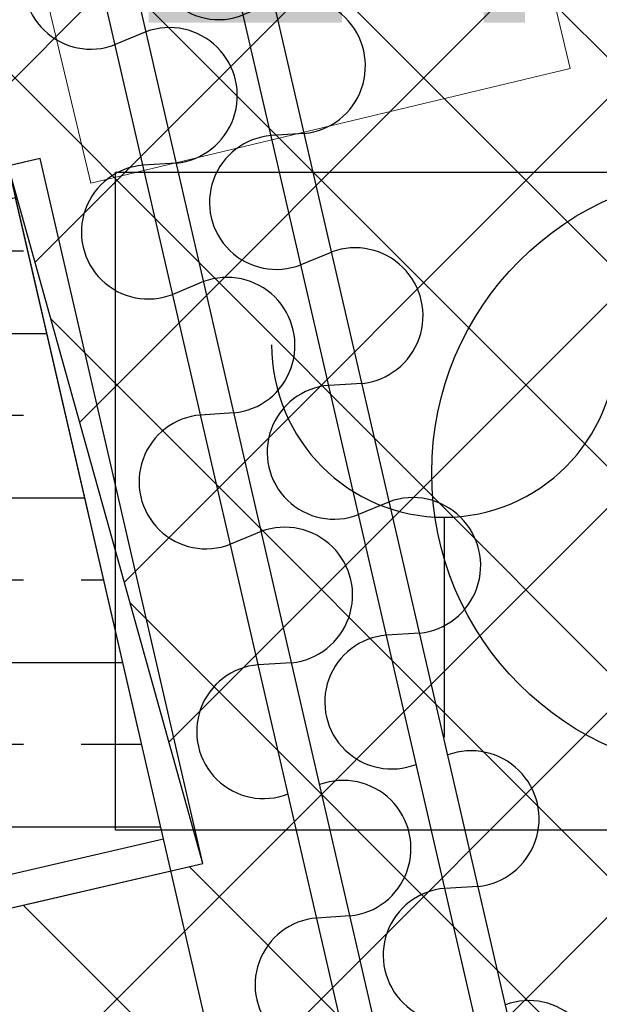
# Model space of a CAD drawing. Header units: centimetres. Extents: x -15121 to 17422, y -60492 to 0.
# Tile 26 of 256: x 1248 to 1283, y -30608 to -30548. Entities that reach past the tile are written whole.
import ezdxf
from ezdxf.enums import TextEntityAlignment as Align

# ---------------------------------------------------------------- set-up
doc = ezdxf.new("R2010")
doc.units = ezdxf.units.CM
doc.header["$LTSCALE"] = 60
for name, color, linetype in [('_DTS_SSP', 1, 'Continuous'), ('A-SCI', 7, 'Continuous'), ('AIKA grzejniki', 7, 'Continuous'), ('AIKA karnisze', 200, 'Continuous'), ('AIKA karnisze2', 200, 'Continuous'), ('AIKA oznaczenia widoków2', 30, 'Continuous'), ('AIKA podłoga deski cała', 2, 'Continuous'), ('AIKA powierzchnie2', 2, 'Continuous'), ('AIKA ppoż restauracja', 7, 'Continuous'), ('AIKA sufity podwieszane', 8, 'Continuous'), ('AIKA sufity wymiarowanie', 7, 'Continuous'), ('AIKA TYNK2', 5, 'Continuous'), ('AIKA wymiarowanie ogólne rzut2', 7, 'Continuous'), ('AIKA ŚCIANA2', 8, 'Continuous'), ('BI_szr', 8, 'Continuous'), ('słupy', 1, 'Continuous')]:
    doc.layers.add(name, color=color, linetype=linetype)
doc.layers.add('IS_Grzejnik', color=15, linetype='Continuous', lineweight=5)
doc.styles.add('Arial', font='l_10646.ttf')
doc.styles.add('wymiar', font='txt.shx', dxfattribs={"width": 0.6})
doc.dimstyles.new('Dwudziestka', dxfattribs={"dimtxt": 7, "dimasz": 0.7, "dimexe": 5, "dimexo": 0, "dimgap": 2.5, "dimtad": 1, "dimtoh": 1, "dimdec": 3, "dimrnd": 0.5, "dimdsep": 46, "dimtxsty": 'wymiar', "dimblk": 'znacznik', "dimcen": 0, "dimdle": 5, "dimse1": 1, "dimse2": 1, "dimclrd": 256, "dimclre": 256, "dimclrt": 256, "dimadec": 0, "dimazin": 0, "dimtfac": 0.4, "dimtdec": 3, "dimtix": 1, "dimtofl": 0, "dimtmove": 2, "dimatfit": 3, "dimldrblk": 'znacznik', "dimfxl": 1, "dimtolj": 1, "dimarcsym": 0})

# ---------------------------------------------------------------- blocks, each defined once
blk = doc.blocks.new('SL grzejniki restauracja')
at = {"layer": 'IS_Grzejnik', "color": 15, "extrusion": (0, 0, -1), "elevation": 289.1}
blk.add_lwpolyline([(1892.699, -1291.252), (1948.452, -1057.818), (1919.273, -1050.849), (1863.52, -1284.283)], close=True, dxfattribs=at)
blk = doc.blocks.new('SL podciągi restauracja')
at = {"layer": 'BI_szr'}
h = blk.add_hatch(dxfattribs=at)
h.set_pattern_fill('BIK_ZELBET', color=256, scale=5, angle=135, style=0)
h.set_pattern_definition([(180, (4159.959, -42666.902), (-2e-15, -10), []), (180, (4154.959, -42661.902), (-2e-15, -10), [5, -3.5])])
h.paths.add_polyline_path([(632.006, -28013.671), (641.006, -28052.646), (664.389, -28047.247), (655.391, -28008.273)])
at = {"layer": 'słupy', "color": 4}
blk.add_lwpolyline([(632.006, -28013.671), (641.006, -28052.646), (664.389, -28047.247), (655.391, -28008.273), (632.006, -28013.671)], dxfattribs=at)
blk = doc.blocks.new('znacznik')
at = {"color": 0}
for points in [[(0, -5), (0, 5)], [(-4, 0), (4, 0)]]:
    blk.add_lwpolyline(points, dxfattribs=at)
at = {"color": 1}
blk.add_lwpolyline([(-2.121, -2.121), (2.121, 2.121)], dxfattribs=at)
blk = doc.blocks.new('*D5402')
at = {"layer": 'AIKA wymiarowanie ogólne rzut2', "lineweight": -2, "transparency": 16777216}
blk.add_line((1868.396, -30570.654), (1284.163, -30705.534), dxfattribs=at)
at = {"layer": 'Defpoints', "color": 0, "transparency": 16777216}
for p in [(1872.621, -30585.846), (1258.88, -30599.131), (1283.481, -30705.692)]:
    blk.add_point(p, dxfattribs=at)
at = {"layer": 'AIKA wymiarowanie ogólne rzut2', "linetype": 'ByBlock', "lineweight": -2, "transparency": 16777216, "xscale": 0.7, "yscale": 0.7, "zscale": 0.7}
for p, rotation in [((1869.078, -30570.496), 12.9999999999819), ((1283.481, -30705.692), 192.9999999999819)]:
    blk.add_blockref('znacznik', p, dxfattribs=dict(at, rotation=rotation))
at = {"layer": 'AIKA wymiarowanie ogólne rzut2', "transparency": 16777216, "insert": (1574.93, -30632.248), "char_height": 7, "attachment_point": 5, "rotation": 13, "style": 'wymiar'}
blk.add_mtext('\\A1;601', dxfattribs=at)
blk = doc.blocks.new('SL zasłonka rzut')
at = {"layer": 'AIKA karnisze'}
for p, q in [((-30.842, 2.004), (-31.176, 0.004)), ((7.724, 2), (8.058, 0)), ((15.922, 1.999), (15.588, -0.001)), ((23.312, 1.999), (23.645, -0.001)), ((31.509, 1.998), (31.176, -0.002)), ((38.899, 1.998), (39.233, -0.002)), ((47.097, 1.997), (46.763, -0.003))]:
    blk.add_line(p, q, dxfattribs=at)
for centre, radius, start, end in [((-34.941, 2.523), 4.132, 352.78251, 187.20246), ((-19.353, 2.521), 4.132, 352.78251, 187.20246), ((11.823, 2.518), 4.132, 352.78251, 187.20246), ((27.411, 2.517), 4.132, 352.78251, 187.20246), ((42.998, 2.516), 4.132, 352.78251, 187.20246), ((-27.147, -0.594), 4.073, 171.55344, 8.43153), ((4.029, -0.598), 4.073, 171.55344, 8.43153), ((19.617, -0.599), 4.073, 171.55344, 8.43153), ((35.204, -0.6), 4.073, 171.55344, 8.43153), ((50.792, -0.601), 4.073, 171.55344, 8.43153)]:
    blk.add_arc(centre, radius, start, end, dxfattribs=at)
blk = doc.blocks.new('SSP ROP_blok')
blk.add_line((-0.019, -1.217), (-0.019, -14.588))
blk.add_lwpolyline([(-20.012, 19.757), (19.974, 19.757), (19.974, -20.243), (-20.012, -20.243)], close=True)
blk.add_arc((-0.019, 9.275), 10.492, 180, 0)
at = {"style": 'Arial'}
for tag, p, flags in [('WP', (-43.87, 94.236), 11), ('TYP', (-43.215, 65.409), 1)]:
    blk.add_attdef(tag, p, '', height=22.5, dxfattribs=dict(at, flags=flags))
at = {"style": 'Arial', "width": 0.9, "flags": 8}
blk.add_attdef('NUMER', (-38.773, 34.566), '', height=20, dxfattribs=at)
blk = doc.blocks.new('Sl ppoż rest')
at = {"layer": '_DTS_SSP'}
ref = blk.add_blockref('SSP ROP_blok', (256.889, -1017.903), dxfattribs=at)
ref.add_attrib('NUMER', 'L1/110', dxfattribs={"layer": '0', "height": 25, "style": 'Arial', "width": 0.9, "flags": 8}).set_placement((282.702, -976.538), align=Align.MIDDLE_CENTER)
blk = doc.blocks.new('*D7269')
at = {"layer": 'AIKA sufity wymiarowanie', "lineweight": -2, "transparency": 16777216}
blk.add_line((1278.249, -30688.808), (1864.43, -30553.477), dxfattribs=at)
at = {"layer": 'Defpoints', "color": 0, "transparency": 16777216}
for p in [(1865.112, -30553.32), (1876.194, -30601.321), (1288.649, -30736.967)]:
    blk.add_point(p, dxfattribs=at)
at = {"layer": 'AIKA sufity wymiarowanie', "lineweight": -2, "transparency": 16777216, "xscale": 0.7, "yscale": 0.7, "zscale": 0.7}
for p, rotation in [((1865.112, -30553.32), 12.9999999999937), ((1277.567, -30688.965), 192.9999999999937)]:
    blk.add_blockref('znacznik', p, dxfattribs=dict(at, rotation=rotation))
at = {"layer": 'AIKA sufity wymiarowanie', "transparency": 16777216, "insert": (1569.99, -30615.296), "char_height": 7, "attachment_point": 5, "rotation": 13, "style": 'wymiar'}
blk.add_mtext('\\A1;603', dxfattribs=at)
blk = doc.blocks.new('*D7276')
at = {"layer": 'AIKA wymiarowanie ogólne rzut2', "lineweight": -2, "transparency": 16777216}
blk.add_line((1331.903, -30726.278), (1118.755, -29802.96), dxfattribs=at)
at = {"layer": 'Defpoints', "color": 0, "transparency": 16777216}
for p in [(1118.598, -29802.278), (1090.735, -29808.71), (1304.198, -30733.392)]:
    blk.add_point(p, dxfattribs=at)
at = {"layer": 'AIKA wymiarowanie ogólne rzut2', "lineweight": -2, "transparency": 16777216, "xscale": 0.7, "yscale": 0.7, "zscale": 0.7}
for p, rotation in [((1118.598, -29802.278), 102.999035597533), ((1332.061, -30726.96), 282.999035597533)]:
    blk.add_blockref('znacznik', p, dxfattribs=dict(at, rotation=rotation))
at = {"layer": 'AIKA wymiarowanie ogólne rzut2', "transparency": 16777216, "insert": (1231.175, -30263.269), "char_height": 7, "attachment_point": 5, "rotation": 282.99904, "style": 'wymiar'}
blk.add_mtext('\\A1;949', dxfattribs=at)

msp = doc.modelspace()

# ---------------------------------------------------------------- hatches: boundary and pattern name
at = {"layer": 'AIKA sufity podwieszane', "transparency": 33554610}
h = msp.add_hatch(dxfattribs=at)
h.set_pattern_fill('ANSI37', color=256, scale=2.771036)
h.set_pattern_definition([(45, (5073.432, 672.602), (-6.221154, 6.221154), []), (135, (5073.432, 672.602), (-6.221154, -6.221154), [])])
h.paths.add_polyline_path([(1895.3422, -29622.938), (1051.961, -29817.6477), (1083.6791, -29955.0339), (1108.8373, -29949.2257), (1118.7352, -29992.098), (1098.8606, -29996.6864), (1151.9491, -30226.6377), (1171.8236, -30222.0493), (1195.98, -30326.6818), (1176.0567, -30331.2815), (1229.1072, -30560.8465), (1247.0331, -30556.708), (1258.8797, -30599.1305), (1239.2948, -30603.652), (1271.0129, -30741.0382), (1888.861, -30598.3967), (1885.2618, -30582.8068), (1928.1341, -30572.909), (1931.7333, -30588.4989), (1951.2207, -30583.9999), (1954.8998, -30599.9359), (2063.0549, -30574.9663), (2055.7765, -30543.4404), (2098.6488, -30533.5425), (2102.248, -30549.1325), (2108.8207, -30547.615)])

# ---------------------------------------------------------------- linework, layer by layer
at = {"layer": 'A-SCI', "color": 4}
msp.add_lwpolyline([(1233.0962, -30603.0305), (1256.481, -30597.6317), (1247.483, -30558.6569), (1224.0981, -30564.0557), (1233.0962, -30603.0305)], dxfattribs=at)
at = {"layer": 'AIKA karnisze2'}
for p, q in [((1306.1936, -30732.9161), (1189.662, -30228.1938)), ((1304.2449, -30733.366), (1187.7133, -30228.6437)), ((1298.3987, -30734.7157), (1181.8671, -30229.9935)), ((1296.4499, -30735.1656), (1179.9183, -30230.4434))]:
    msp.add_line(p, q, dxfattribs=at)
at = {"layer": 'AIKA oznaczenia widoków2'}
msp.add_circle((1291.0352, -30575.363), 18.2266, dxfattribs=at)
at = {"layer": 'AIKA podłoga deski cała'}
msp.add_lwpolyline([(1888.861, -30598.3967), (1266.0671, -30744.1528), (1233.9166, -30604.8937), (1258.8797, -30599.1305), (1248.9789, -30556.2588), (1229.073, -30560.8544), (1175.9846, -30330.9033), (1195.8934, -30326.3069), (1171.8236, -30222.0493), (1151.9491, -30226.6377), (1098.8606, -29996.6864), (1118.7352, -29992.098), (1108.8373, -29949.2257), (1083.5062, -29955.0738), (1051.7856, -29817.6882), (1897.5708, -29622.4235)], dxfattribs=at)
at = {"layer": 'AIKA powierzchnie2'}
msp.add_lwpolyline([(1888.861, -30598.3967), (1271.0129, -30741.0382), (1239.2948, -30603.652), (1258.8797, -30599.1305), (1247.0331, -30556.708), (1229.1072, -30560.8465), (1176.0567, -30331.2815), (1195.98, -30326.6818), (1171.8236, -30222.0493), (1151.9491, -30226.6377), (1098.8606, -29996.6864), (1118.7352, -29992.098), (1108.8373, -29949.2257), (1083.6791, -29955.0339), (1051.961, -29817.6477), (1895.3422, -29622.938)], dxfattribs=at)
at = {"layer": 'AIKA sufity podwieszane', "transparency": 33554610}
msp.add_lwpolyline([(1888.861, -30598.3967), (1271.0129, -30741.0382), (1239.2948, -30603.652), (1258.8797, -30599.1305), (1247.0331, -30556.708), (1229.1072, -30560.8465), (1176.0567, -30331.2815), (1195.98, -30326.6818), (1171.8236, -30222.0493), (1151.9491, -30226.6377), (1098.8606, -29996.6864), (1118.7352, -29992.098), (1108.8373, -29949.2257), (1083.6791, -29955.0339), (1051.961, -29817.6477), (1895.3422, -29622.938)], dxfattribs=at)
at = {"layer": 'AIKA TYNK2'}
msp.add_lwpolyline([(1233.5487, -30604.9786), (1258.8797, -30599.1305), (1248.9818, -30556.2581), (1223.6484, -30562.1086)], dxfattribs=at)
at = {"layer": 'AIKA ŚCIANA2'}
msp.add_line((1289.0989, -30738.9153), (1016.6832, -29558.9532), dxfattribs=at)
msp.add_line((1289.0989, -30738.9153), (1016.6832, -29558.9532), dxfattribs=at)
for points in [[(1891.2596, -30599.8956), (1289.0989, -30738.9153), (1016.6832, -29558.9532), (2434.5985, -29231.6017), (3265.0511, -29231.6017), (3265.0511, -30391.6017), (3257.0511, -30391.6017), (3257.0511, -30407.6017), (2734.6181, -30407.6017), (2730.4905, -30389.723), (2691.5157, -30398.721), (2695.1149, -30414.311), (1930.2344, -30590.8975)], [(1233.0988, -30603.0299), (1256.481, -30597.6317), (1247.483, -30558.6569), (1224.0985, -30564.0573)]]:
    msp.add_lwpolyline(points, dxfattribs=at)

# ---------------------------------------------------------------- block references
at = {"layer": 'AIKA grzejniki'}
msp.add_blockref('SL grzejniki restauracja', (3144.7578, -29266.5017), dxfattribs=at)
at = {"layer": 'AIKA karnisze2', "rotation": 283.0064887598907}
for p in [(1259.5252, -30539.6816), (1251.7303, -30541.4814), (1280.6134, -30631.019), (1272.8185, -30632.8187)]:
    msp.add_blockref('SL zasłonka rzut', p, dxfattribs=at)
at = {"layer": 'AIKA ppoż restauracja'}
msp.add_blockref('Sl ppoż rest', (1016.6832, -29558.9532), dxfattribs=at)
at = {"layer": 'AIKA ŚCIANA2'}
msp.add_blockref('SL podciągi restauracja', (592.0924, -2550.3843), dxfattribs=at)

# ---------------------------------------------------------------- dimensions: what is measured, and where the dimension line sits
at = {"layer": 'AIKA sufity wymiarowanie', "color": 6}
dim = msp.add_aligned_dim(p1=(1288.649, -30736.9666), p2=(1876.1942, -30601.3211), distance=49.2638, dimstyle='Dwudziestka', dxfattribs=at)
dim.commit()
dim.dimension.update_dxf_attribs({"geometry": '*D7269', "text_midpoint": (1569.99, -30615.2964)})
at = {"layer": 'AIKA wymiarowanie ogólne rzut2'}
dim = msp.add_aligned_dim(p1=(1304.198, -30733.3917), p2=(1090.7349, -29808.7102), distance=-28.5954, dimstyle='Dwudziestka', dxfattribs=at)
dim.commit()
dim.dimension.update_dxf_attribs({"geometry": '*D7276', "text_midpoint": (1231.1754, -30263.2693)})
dim = msp.add_linear_dim(base=(1283.4813, -30705.6919), p1=(1872.6215, -30585.8459), p2=(1258.8797, -30599.1305), angle=13, dimstyle='Dwudziestka', dxfattribs=at)
dim.commit()
dim.dimension.update_dxf_attribs({"geometry": '*D5402', "text_midpoint": (1574.9298, -30632.2479)})

doc.saveas('drawing.dxf')
